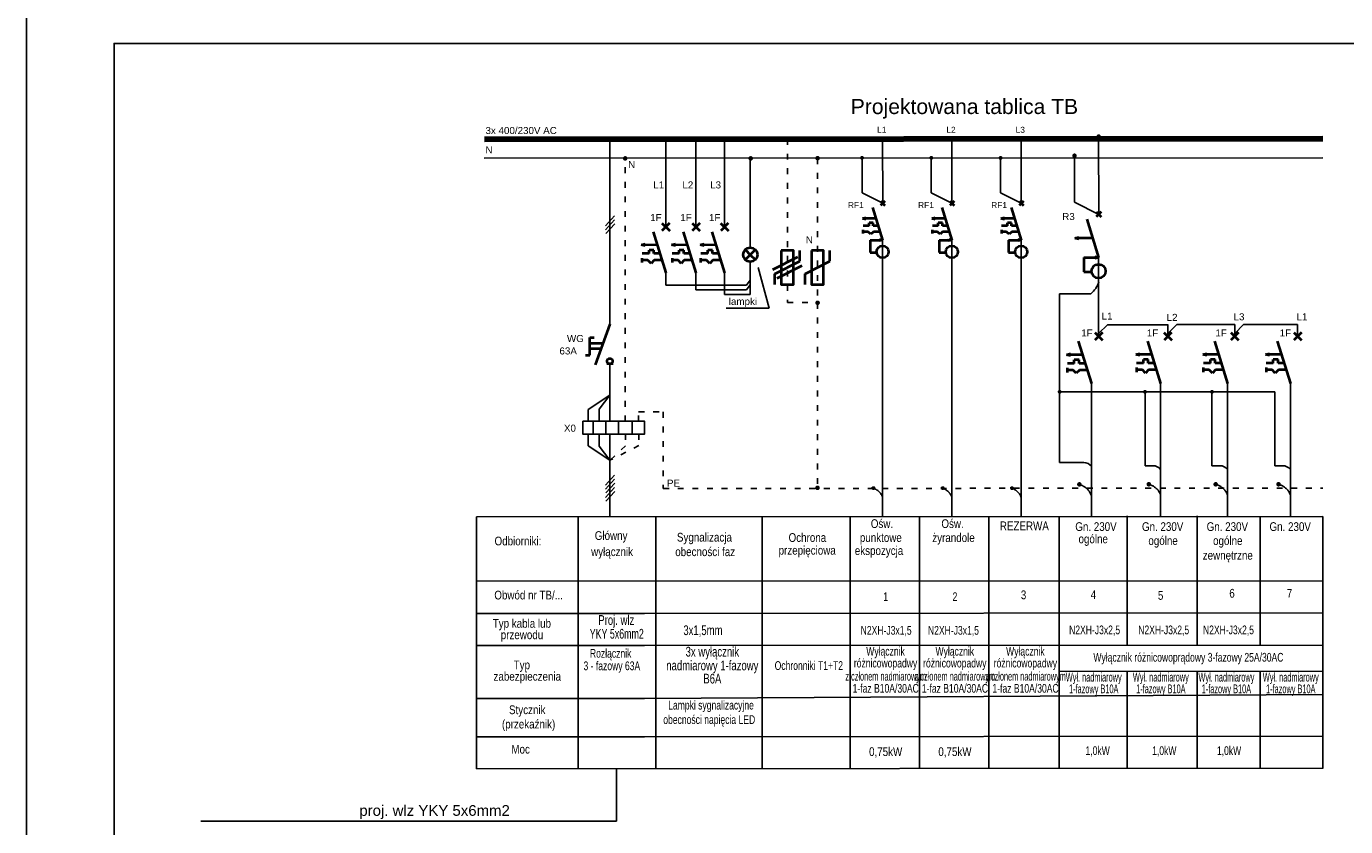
# Model space of a CAD drawing. Header units: centimetres. Extents: x -27808 to -11975, y -259097 to -250371.
# Tile 4 of 5: x -21208 to -18499, y -253564 to -251920. Entities that reach past the tile are written whole.
import ezdxf
from ezdxf.enums import TextEntityAlignment as Align

# ---------------------------------------------------------------- set-up
doc = ezdxf.new("R2010")
doc.units = ezdxf.units.CM
doc.linetypes.add('ACAD_ISO03W100', pattern=[30, 12, -18])
doc.linetypes.add('DASHED', pattern=[19.05, 12.7, -6.35])
for name, color, linetype in [('1', 1, 'Continuous'), ('ELEK CIENKIE', 80, 'Continuous'), ('ELEK OPIS', 140, 'Continuous'), ('ELEK PRZEWODY GŁÓWNE', 232, 'Continuous')]:
    doc.layers.add(name, color=color, linetype=linetype)
doc.layers.add('ELEK ELEMENTY', color=40, linetype='Continuous', lineweight=40)
doc.layers.add('ELEK SZYNY', color=172, linetype='Continuous', lineweight=100)
doc.styles.add('arial', font='arial.ttf')

msp = doc.modelspace()

# ---------------------------------------------------------------- hatches: boundary and pattern name
at = {"layer": 'ELEK ELEMENTY'}
h = msp.add_hatch(color=256, dxfattribs=at)
h.paths.add_polyline_path([(-19449.4, -252358.76), (-19455.95, -252357.34), (-19455.99, -252358.76)])
h.paths.add_polyline_path([(-19449.4, -252358.76), (-19455.99, -252358.76), (-19456.03, -252360.49)])
h = msp.add_hatch(color=256, dxfattribs=at)
h.paths.add_polyline_path([(-19307.18, -252358.76), (-19313.73, -252357.34), (-19313.77, -252358.76)])
h.paths.add_polyline_path([(-19307.18, -252358.76), (-19313.77, -252358.76), (-19313.81, -252360.49)])
h = msp.add_hatch(color=256, dxfattribs=at)
h.paths.add_polyline_path([(-19164.96, -252358.76), (-19171.51, -252357.34), (-19171.55, -252358.76)])
h.paths.add_polyline_path([(-19164.96, -252358.76), (-19171.55, -252358.76), (-19171.6, -252360.49)])
h = msp.add_hatch(color=256, dxfattribs=at)
h.paths.add_polyline_path([(-19005.93, -252394.46), (-19013.59, -252392.8), (-19013.64, -252394.46)])
h.paths.add_polyline_path([(-19005.93, -252394.46), (-19013.64, -252394.46), (-19013.69, -252396.48)])

# ---------------------------------------------------------------- linework, layer by layer
at = {"color": 5}
for p, q in [((-20043.76, -252731.34), (-20043.76, -252757.41)), ((-20018.15, -252731.34), (-20018.15, -252757.41)), ((-19992.15, -252731.34), (-19992.15, -252757.41)), ((-19963.54, -252731.34), (-19963.54, -252757.41))]:
    msp.add_line(p, q, dxfattribs=at)
at = {"color": 7}
msp.add_lwpolyline([(-21207.83, -254824.92), (-17007.83, -254824.92), (-17007.83, -251854.92), (-21207.83, -251854.92)], close=True, dxfattribs=at)
at = {"color": 5}
for points, const_width, elevation in [([(-20012.58, -252150.58, 1), (-20007.91, -252150.58, 1)], 4.66, 18.76), ([(-19898.65, -252150.61, 1), (-19893.99, -252150.61, 1)], 4.66, 18.76), ([(-19834.97, -252150.61, 1), (-19830.31, -252150.61, 1)], 4.66, 18.76), ([(-19775.69, -252150.61, 1), (-19771.03, -252150.61, 1)], 4.66, 18.76), ([(-19648.34, -252150.61, 1), (-19643.68, -252150.61, 1)], 4.66, 18.76), ([(-19451.28, -252150.73, 1), (-19447.29, -252150.73, 1)], 3.99, -23.57), ([(-19309.06, -252150.73, 1), (-19305.07, -252150.73, 1)], 3.99, -66.23), ([(-19166.84, -252150.73, 1), (-19162.85, -252150.73, 1)], 3.99, -108.89), ([(-19008.13, -252146.29, 1), (-19003.46, -252146.29, 1)], 4.66, -37.91), ([(-19980.42, -252191.02, 1), (-19975.76, -252191.02, 1)], 4.66, 18.76), ([(-19722.64, -252191.05, 1), (-19717.97, -252191.05, 1)], 4.66, 18.76), ([(-19585.2, -252190.65, 1), (-19580.53, -252190.65, 1)], 4.66, 18.76), ([(-19493.68, -252190.03, 1), (-19489.69, -252190.03, 1)], 3.99, -23.57), ([(-19351.46, -252190.03, 1), (-19347.48, -252190.03, 1)], 3.99, -66.23), ([(-19209.24, -252190.03, 1), (-19205.26, -252190.03, 1)], 3.99, -108.89), ([(-19057.73, -252185.59, 1), (-19053.06, -252185.59, 1)], 4.66, -37.91), ([(-19470.12, -252868.58, 1), (-19466.13, -252868.58, 1)], 3.99, -23.57), ([(-19327.9, -252868.58, 1), (-19323.91, -252868.58, 1)], 3.99, -66.23), ([(-19185.68, -252868.58, 1), (-19181.7, -252868.58, 1)], 3.99, -108.89), ([(-19047.68, -252860.88, 1), (-19043.01, -252860.88, 1)], 4.66, -37.91), ([(-18905.11, -252860.69, 1), (-18900.44, -252860.69, 1)], 4.66, -37.91), ([(-18767.73, -252860.69, 1), (-18763.06, -252860.69, 1)], 4.66, -37.91), ([(-18638.64, -252860.69, 1), (-18633.98, -252860.69, 1)], 4.66, -19.86)]:
    msp.add_lwpolyline(points, format="xyb", close=True, dxfattribs=dict(at, const_width=const_width, elevation=elevation))
at = {"color": 5, "const_width": 4.66}
for points in [[(-19585.24, -252487.79, 1), (-19580.58, -252487.79, 1)], [(-19585.52, -252867.99, 1), (-19580.85, -252867.99, 1)]]:
    msp.add_lwpolyline(points, format="xyb", close=True, dxfattribs=at)
at = {"color": 5}
msp.add_lwpolyline([(-20065.11, -252731.34), (-19938.17, -252731.34), (-19938.17, -252757.41), (-20065.11, -252757.41)], close=True, dxfattribs=at)
at = {"layer": '1', "color": 5, "linetype": 'Continuous'}
for p, q in [((-20283.31, -252927.75), (-18545.31, -252926.57, -28.84)), ((-20283.31, -253445.46), (-20283.31, -252927.75)), ((-20074.62, -252927.75), (-20074.62, -253445.46)), ((-19915.14, -252927.75), (-19915.14, -253445.46)), ((-19696.5, -252927.75), (-19696.5, -253445.46)), ((-19696.5, -252927.75), (-19696.5, -253445.46)), ((-19515.99, -252927.15, 33.09), (-19515.99, -253191.9, 33.09)), ((-19373.77, -252927.15, -9.57), (-19373.77, -253191.9, -9.57)), ((-19373.77, -252927.15, -9.57), (-19373.77, -253191.9, -9.57)), ((-19231.55, -252927.15, -52.23), (-19231.55, -253191.9, -52.23)), ((-19086.57, -252926.94, -19.86), (-19086.57, -253444.64, -19.86)), ((-19086.57, -252926.94, -19.86), (-19086.57, -253191.69, -19.86)), ((-18946.88, -252925.19, -37.91), (-18946.88, -253191.45, -37.91)), ((-18946.88, -252925.19, -37.91), (-18946.88, -253191.45, -37.91)), ((-18946.88, -252925.19, -37.91), (-18946.88, -253191.45, -37.91)), ((-18803.43, -252925.19, -37.91), (-18803.48, -253191.45, -37.91)), ((-18674.39, -252926.94, -19.86), (-18674.39, -253191.34, -19.86)), ((-18545.31, -252926.94, -1.81), (-18545.31, -253444.64, -1.81)), ((-20283.31, -253060.06), (-18545.31, -253058.88, -28.84)), ((-20283.31, -253126.16), (-19938.42, -253126.16)), ((-19938.42, -253126.16), (-18545.31, -253125.13, -25.24)), ((-20283.31, -253192.26), (-19938.42, -253192.26)), ((-19938.42, -253192.26), (-18545.31, -253191.24, 6.47)), ((-19515.99, -253191.4, 33.09), (-19515.99, -253444.95, 33.09)), ((-19373.77, -253191.4, -9.57), (-19373.77, -253444.85, -9.57)), ((-19373.77, -253191.4, -9.57), (-19373.77, -253444.85, -9.57)), ((-19373.77, -253191.9, -9.57), (-19373.77, -253444.85, -9.57)), ((-19231.55, -253191.4, -52.23), (-19231.55, -253444.75, -52.23)), ((-19231.55, -253191.9, -52.23), (-19231.55, -253444.75, -52.23)), ((-19086.57, -253245.07, -19.86), (-18545.31, -253244.92, -5.71)), ((-18946.88, -253245.04, -37.91), (-18946.88, -253444.61, -37.91)), ((-18946.88, -253245.04, -37.91), (-18946.88, -253444.61, -37.91)), ((-18946.88, -253245.04, -37.91), (-18946.88, -253444.61, -37.91)), ((-18803.48, -253245, -37.91), (-18803.48, -253444.61, -37.91)), ((-18803.48, -253245, -37.91), (-18803.48, -253444.61, -37.91)), ((-18803.48, -253245, -37.91), (-18803.48, -253444.61, -37.91)), ((-18674.39, -253244.96, -19.86), (-18674.39, -253444.64, -19.86)), ((-20283.31, -253301.17), (-19938.42, -253301.17)), ((-19938.42, -253301.17), (-18545.31, -253292.46, 6.47)), ((-20283.31, -253379.36), (-19938.42, -253379.36)), ((-19938.42, -253379.36), (-18545.31, -253378.34, 6.47)), ((-20283.31, -253445.46), (-18545.31, -253444.29, -29.89))]:
    msp.add_line(p, q, dxfattribs=at)
at = {"layer": 'ELEK CIENKIE', "linetype": 'ACAD_ISO03W100'}
for p, q in [((-19644.83, -252151.45, 18.76), (-19644.87, -252487.31)), ((-19978.13, -252731.34), (-19978.09, -252190.76, 18.76)), ((-19583.21, -252190.75, 18.76), (-19583.26, -252487.63)), ((-19644.87, -252487.31), (-19583.26, -252487.31)), ((-19583.13, -252488.03), (-19583.13, -252869.27)), ((-19950.43, -252731.34), (-19950.43, -252712.05)), ((-19950.43, -252712.05), (-19900.04, -252712.05)), ((-19900.04, -252712.05), (-19900.04, -252869.48)), ((-19977.38, -252757.41), (-19977.38, -252781.89)), ((-19949.81, -252757.41), (-19949.81, -252781.27)), ((-19949.81, -252781.27), (-20009.45, -252811.42)), ((-19977.38, -252781.89), (-20009.45, -252811.42)), ((-19900.04, -252869.48, -40.61), (-18545.31, -252868.47, -95.26))]:
    msp.add_line(p, q, dxfattribs=at)
at = {"layer": 'ELEK CIENKIE'}
for p, q in [((-19491.69, -252261.55, -66.23), (-19491.69, -252189.05, -66.23)), ((-19349.47, -252261.55, -108.89), (-19349.47, -252189.05, -108.89)), ((-19207.25, -252261.55, -151.55), (-19207.25, -252189.05, -151.55)), ((-19055.39, -252280.77, -37.91), (-19055.39, -252183.24, -37.91)), ((-19449.18, -252283.21, -66.23), (-19491.69, -252261.55, -66.23)), ((-19306.96, -252283.21, -108.89), (-19349.47, -252261.55, -108.89)), ((-19164.74, -252283.21, -151.55), (-19207.25, -252261.55, -151.55)), ((-19005.68, -252306.09, -37.91), (-19055.39, -252280.77, -37.91)), ((-20000.33, -252308.94), (-20018.58, -252329.36)), ((-20000.33, -252317.51, 1789.64), (-20018.58, -252337.93, 1789.64)), ((-19999.59, -252325.26, 3579.28), (-20017.84, -252345.68, 3579.28)), ((-19085.9, -252469.24, -37.91), (-19085.9, -252815.81, -37.91)), ((-19021.64, -252469.24, -37.91), (-19085.9, -252469.24, -37.91)), ((-19083.85, -252670.63, -37.91), (-18643.97, -252670.63, -37.91)), ((-18910.43, -252670.39, -37.91), (-18910.43, -252822.55, -37.91)), ((-18773.05, -252670.63, -37.91), (-18773.05, -252822.55, -37.91)), ((-18643.97, -252670.63, -19.86), (-18643.97, -252822.55, -19.86)), ((-19085.9, -252815.81, -37.91), (-19036.49, -252815.81, -37.91)), ((-18910.43, -252822.55, -37.91), (-18894.43, -252822.55, -37.91)), ((-18773.05, -252822.55, -37.91), (-18757.05, -252822.55, -37.91)), ((-18643.97, -252822.55, -19.86), (-18627.97, -252822.55, -19.86)), ((-20000.33, -252841.84, -1789.64), (-20018.58, -252862.26, -1789.64)), ((-20000.33, -252850.41), (-20018.58, -252870.83)), ((-20000.33, -252867.55, 1789.64), (-20018.58, -252887.97, 1789.64)), ((-19999.59, -252858.15, 1789.64), (-20017.84, -252878.57, 1789.64)), ((-19999.59, -252875.29, 3579.28), (-20017.84, -252895.71, 3579.28))]:
    msp.add_line(p, q, dxfattribs=at)
at = {"layer": 'ELEK CIENKIE', "const_width": 4, "elevation": -37.91}
for points in [[(-19087.85, -252670.63, 1), (-19083.85, -252670.63, 1)], [(-18912.43, -252670.74, 1), (-18908.43, -252670.74, 1)], [(-18775.05, -252670.74, 1), (-18771.05, -252670.74, 1)]]:
    msp.add_lwpolyline(points, format="xyb", close=True, dxfattribs=at)
at = {"layer": 'ELEK CIENKIE'}
for centre, radius, start, end in [((-19053.74, -252430.5, -37.91), 50.31, 309.65171, 342.96815), ((-19036.49, -252835.81, -37.91), 20, 36.8699, 90), ((-18894.43, -252842.55, -37.91), 20, 36.8699, 90), ((-18757.05, -252842.55, -37.91), 20, 36.8699, 90), ((-18627.97, -252842.55, -19.86), 20, 36.8699, 90)]:
    msp.add_arc(centre, radius, start, end, dxfattribs=at)
at = {"layer": 'ELEK CIENKIE', "linetype": 'DASHED', "ltscale": 70}
for centre, radius in [((-19477.47, -252897.23, -66.23), 29.65), ((-19335.25, -252897.23, -108.89), 29.65), ((-19193.03, -252897.23, -151.55), 29.65), ((-19052.68, -252893.56, -37.91), 32.95), ((-18909.79, -252893.32, -37.91), 32.95), ((-18772.41, -252893.32, -37.91), 32.95), ((-18643.32, -252893.32, -19.86), 32.95)]:
    msp.add_arc(centre, radius, 18.75716, 79.33739, dxfattribs=at)
at = {"layer": 'ELEK ELEMENTY'}
for p, q in [((-19453.73, -252278.68, -66.23), (-19444.63, -252287.74, -66.23)), ((-19453.73, -252278.68, -66.23), (-19444.63, -252287.74, -66.23)), ((-19444.72, -252278.68, -66.23), (-19453.63, -252287.74, -66.23)), ((-19444.72, -252278.68, -66.23), (-19453.63, -252287.74, -66.23)), ((-19311.51, -252278.68, -108.89), (-19302.41, -252287.74, -108.89)), ((-19311.51, -252278.68, -108.89), (-19302.41, -252287.74, -108.89)), ((-19302.51, -252278.68, -108.89), (-19311.42, -252287.74, -108.89)), ((-19302.51, -252278.68, -108.89), (-19311.42, -252287.74, -108.89)), ((-19169.29, -252278.68, -151.55), (-19160.19, -252287.74, -151.55)), ((-19169.29, -252278.68, -151.55), (-19160.19, -252287.74, -151.55)), ((-19160.29, -252278.68, -151.55), (-19169.2, -252287.74, -151.55)), ((-19160.29, -252278.68, -151.55), (-19169.2, -252287.74, -151.55)), ((-19470.07, -252291.7, -66.23), (-19449.4, -252358.76, -66.23)), ((-19327.85, -252291.7, -108.89), (-19307.18, -252358.76, -108.89)), ((-19185.63, -252291.7, -151.55), (-19164.96, -252358.76, -151.55)), ((-19011, -252300.8, -37.91), (-19000.35, -252311.39, -37.91)), ((-19011, -252300.8, -37.91), (-19000.35, -252311.39, -37.91)), ((-19000.47, -252300.8, -37.91), (-19010.89, -252311.39, -37.91)), ((-19000.47, -252300.8, -37.91), (-19010.89, -252311.39, -37.91)), ((-19902.68, -252324.31), (-19886.71, -252340.2)), ((-19902.68, -252324.31), (-19886.71, -252340.2)), ((-19886.88, -252324.31), (-19902.51, -252340.2)), ((-19886.88, -252324.31), (-19902.51, -252340.2)), ((-19840.73, -252324.31), (-19824.76, -252340.2)), ((-19840.73, -252324.31), (-19824.76, -252340.2)), ((-19824.93, -252324.31), (-19840.56, -252340.2)), ((-19824.93, -252324.31), (-19840.56, -252340.2)), ((-19782.13, -252324.31), (-19766.16, -252340.2)), ((-19782.13, -252324.31), (-19766.16, -252340.2)), ((-19766.33, -252324.31), (-19781.96, -252340.2)), ((-19766.33, -252324.31), (-19781.96, -252340.2)), ((-19483.87, -252316.42, -66.23), (-19490.86, -252314.7, -66.23)), ((-19490.82, -252314.73, -66.23), (-19483.87, -252312.86, -66.23)), ((-19489.73, -252337.64, -66.23), (-19489.73, -252345.7, -66.23)), ((-19477.28, -252329.93, -66.23), (-19489.47, -252329.93, -66.23)), ((-19483.87, -252312.86, -66.23), (-19483.87, -252316.42, -66.23)), ((-19463.1, -252314.77, -66.23), (-19483.87, -252314.7, -66.23)), ((-19468.89, -252323.59, -66.23), (-19477.28, -252323.59, -66.23)), ((-19477.28, -252329.93, -66.23), (-19477.28, -252323.59, -66.23)), ((-19468.89, -252329.93, -66.23), (-19468.89, -252323.59, -66.23)), ((-19458.28, -252329.93, -66.23), (-19468.89, -252329.93, -66.23)), ((-19341.65, -252316.42, -108.89), (-19348.64, -252314.7, -108.89)), ((-19348.6, -252314.73, -108.89), (-19341.65, -252312.86, -108.89)), ((-19347.51, -252337.64, -108.89), (-19347.51, -252345.7, -108.89)), ((-19335.06, -252329.93, -108.89), (-19347.25, -252329.93, -108.89)), ((-19341.65, -252312.86, -108.89), (-19341.65, -252316.42, -108.89)), ((-19320.88, -252314.77, -108.89), (-19341.65, -252314.7, -108.89)), ((-19326.67, -252323.59, -108.89), (-19335.07, -252323.59, -108.89)), ((-19335.06, -252329.93, -108.89), (-19335.06, -252323.59, -108.89)), ((-19326.67, -252329.93, -108.89), (-19326.67, -252323.59, -108.89)), ((-19316.06, -252329.93, -108.89), (-19326.67, -252329.93, -108.89)), ((-19199.43, -252316.42, -151.55), (-19206.42, -252314.7, -151.55)), ((-19206.38, -252314.73, -151.55), (-19199.43, -252312.86, -151.55)), ((-19205.29, -252337.64, -151.55), (-19205.29, -252345.7, -151.55)), ((-19192.84, -252329.93, -151.55), (-19205.03, -252329.93, -151.55)), ((-19199.43, -252312.86, -151.55), (-19199.43, -252316.42, -151.55)), ((-19178.66, -252314.77, -151.55), (-19199.43, -252314.7, -151.55)), ((-19184.45, -252323.59, -151.55), (-19192.85, -252323.59, -151.55)), ((-19192.84, -252329.93, -151.55), (-19192.84, -252323.59, -151.55)), ((-19184.45, -252329.93, -151.55), (-19184.45, -252323.59, -151.55)), ((-19173.85, -252329.93, -151.55), (-19184.45, -252329.93, -151.55)), ((-19030.11, -252316.03, -37.91), (-19005.93, -252394.46, -37.91)), ((-19920.66, -252342.08), (-19894.73, -252426.21)), ((-19858.71, -252342.08), (-19832.78, -252426.21)), ((-19800.11, -252342.08), (-19774.18, -252426.21)), ((-19479.19, -252341.67, -66.23), (-19489.73, -252341.67, -66.23)), ((-19473.78, -252347.08, -66.23), (-19479.19, -252341.67, -66.23)), ((-19475.22, -252358.77, -66.23), (-19475.23, -252384.19, -66.23)), ((-19475.22, -252358.77, -66.23), (-19455.96, -252358.77, -66.23)), ((-19468.36, -252341.67, -66.23), (-19473.78, -252347.08, -66.23)), ((-19454.67, -252341.67, -66.23), (-19468.36, -252341.67, -66.23)), ((-19456.03, -252360.49, -66.23), (-19455.95, -252357.34, -66.23)), ((-19449.4, -252358.76, -66.23), (-19456.03, -252360.49, -66.23)), ((-19455.95, -252357.34, -66.23), (-19449.4, -252358.76, -66.23)), ((-19336.97, -252341.67, -108.89), (-19347.51, -252341.67, -108.89)), ((-19331.56, -252347.08, -108.89), (-19336.97, -252341.67, -108.89)), ((-19333.01, -252358.77, -108.89), (-19333.01, -252384.19, -108.89)), ((-19333.01, -252358.77, -108.89), (-19313.75, -252358.77, -108.89)), ((-19326.14, -252341.67, -108.89), (-19331.56, -252347.08, -108.89)), ((-19312.45, -252341.67, -108.89), (-19326.14, -252341.67, -108.89)), ((-19313.81, -252360.49, -108.89), (-19313.73, -252357.34, -108.89)), ((-19307.18, -252358.76, -108.89), (-19313.81, -252360.49, -108.89)), ((-19313.73, -252357.34, -108.89), (-19307.18, -252358.76, -108.89)), ((-19194.76, -252341.67, -151.55), (-19205.29, -252341.67, -151.55)), ((-19189.34, -252347.08, -151.55), (-19194.76, -252341.67, -151.55)), ((-19190.79, -252358.77, -151.55), (-19190.79, -252384.19, -151.55)), ((-19190.79, -252358.77, -151.55), (-19171.53, -252358.77, -151.55)), ((-19183.92, -252341.67, -151.55), (-19189.34, -252347.08, -151.55)), ((-19170.23, -252341.67, -151.55), (-19183.92, -252341.67, -151.55)), ((-19171.6, -252360.49, -151.55), (-19171.51, -252357.34, -151.55)), ((-19164.96, -252358.76, -151.55), (-19171.6, -252360.49, -151.55)), ((-19171.51, -252357.34, -151.55), (-19164.96, -252358.76, -151.55)), ((-19046.25, -252357.18, -37.91), (-19054.42, -252355.16, -37.91)), ((-19054.38, -252355.2, -37.91), (-19046.25, -252353.01, -37.91)), ((-19046.25, -252353.01, -37.91), (-19046.25, -252357.18, -37.91)), ((-19018.02, -252355.26, -37.91), (-19046.25, -252355.16, -37.91)), ((-19936.79, -252370.99), (-19944.97, -252368.97)), ((-19944.93, -252369.02), (-19936.79, -252366.82)), ((-19929.09, -252386.79), (-19943.35, -252386.79)), ((-19936.79, -252366.82), (-19936.79, -252370.99)), ((-19912.5, -252369.06), (-19936.79, -252368.97)), ((-19919.27, -252379.38), (-19929.1, -252379.38)), ((-19929.09, -252386.79), (-19929.09, -252379.38)), ((-19919.27, -252386.79), (-19919.27, -252379.38)), ((-19906.87, -252386.79), (-19919.27, -252386.79)), ((-19874.85, -252370.99), (-19883.03, -252368.97)), ((-19882.98, -252369.02), (-19874.85, -252366.82)), ((-19867.15, -252386.79), (-19881.41, -252386.79)), ((-19874.85, -252366.82), (-19874.85, -252370.99)), ((-19850.56, -252369.06), (-19874.85, -252368.97)), ((-19857.33, -252379.38), (-19867.15, -252379.38)), ((-19867.15, -252386.79), (-19867.15, -252379.38)), ((-19857.33, -252386.79), (-19857.33, -252379.38)), ((-19844.93, -252386.79), (-19857.33, -252386.79)), ((-19816.24, -252370.99), (-19824.42, -252368.97)), ((-19824.38, -252369.02), (-19816.24, -252366.82)), ((-19808.54, -252386.79), (-19822.8, -252386.79)), ((-19816.24, -252366.82), (-19816.24, -252370.99)), ((-19791.95, -252369.06), (-19816.24, -252368.97)), ((-19798.72, -252379.38), (-19808.55, -252379.38)), ((-19808.54, -252386.79), (-19808.54, -252379.38)), ((-19798.72, -252386.79), (-19798.72, -252379.38)), ((-19786.32, -252386.79), (-19798.72, -252386.79)), ((-19731.18, -252378.99), (-19721.27, -252388.9)), ((-19731.18, -252398.81), (-19721.27, -252388.9)), ((-19721.27, -252388.9), (-19711.37, -252378.99)), ((-19721.27, -252388.9), (-19711.37, -252398.81)), ((-19619.34, -252402.42), (-19619.34, -252380.02)), ((-19557.55, -252402.42), (-19557.55, -252380.02)), ((-19475.23, -252384.19, -66.23), (-19461.73, -252384.19, -66.23)), ((-19333.01, -252384.19, -108.89), (-19319.51, -252384.19, -108.89)), ((-19190.79, -252384.19, -151.55), (-19177.29, -252384.19, -151.55)), ((-19943.66, -252395.81), (-19943.66, -252405.24)), ((-19931.33, -252400.52), (-19943.66, -252400.52)), ((-19924.99, -252406.85), (-19931.33, -252400.52)), ((-19918.66, -252400.52), (-19924.99, -252406.85)), ((-19903.27, -252400.52), (-19918.66, -252400.52)), ((-19881.71, -252395.81), (-19881.71, -252405.24)), ((-19869.38, -252400.52), (-19881.71, -252400.52)), ((-19863.05, -252406.85), (-19869.38, -252400.52)), ((-19856.71, -252400.52), (-19863.05, -252406.85)), ((-19841.32, -252400.52), (-19856.71, -252400.52)), ((-19823.11, -252395.81), (-19823.11, -252405.24)), ((-19810.78, -252400.52), (-19823.11, -252400.52)), ((-19804.44, -252406.85), (-19810.78, -252400.52)), ((-19798.11, -252400.52), (-19804.44, -252406.85)), ((-19782.72, -252400.52), (-19798.11, -252400.52)), ((-19675.04, -252419.08), (-19623.81, -252393.48)), ((-19670.57, -252428.03), (-19619.34, -252402.42)), ((-19666.1, -252436.97), (-19614.87, -252411.37)), ((-19608.78, -252428.03), (-19557.55, -252402.42)), ((-19036.14, -252394.47, -37.91), (-19036.14, -252424.2, -37.91)), ((-19036.14, -252394.47, -37.91), (-19013.61, -252394.47, -37.91)), ((-19013.69, -252396.48, -37.91), (-19013.59, -252392.8, -37.91)), ((-19005.93, -252394.46, -37.91), (-19013.69, -252396.48, -37.91)), ((-19013.59, -252392.8, -37.91), (-19005.93, -252394.46, -37.91)), ((-19670.57, -252450.43), (-19670.57, -252428.03)), ((-19608.78, -252450.43), (-19608.78, -252428.03)), ((-19036.14, -252424.2, -37.91), (-19020.35, -252424.2, -37.91)), ((-20009.45, -252531.74), (-20039.69, -252615.24)), ((-20009.45, -252531.74), (-20039.69, -252615.24)), ((-19013.84, -252548.74, -37.91), (-18997.87, -252564.63, -37.91)), ((-19013.84, -252548.74, -37.91), (-18997.87, -252564.63, -37.91)), ((-18998.04, -252548.74, -37.91), (-19013.67, -252564.63, -37.91)), ((-18998.04, -252548.74, -37.91), (-19013.67, -252564.63, -37.91)), ((-18871.66, -252548.55, -37.91), (-18855.69, -252564.43, -37.91)), ((-18871.66, -252548.55, -37.91), (-18855.69, -252564.43, -37.91)), ((-18855.86, -252548.55, -37.91), (-18871.49, -252564.43, -37.91)), ((-18855.86, -252548.55, -37.91), (-18871.49, -252564.43, -37.91)), ((-18734.27, -252548.55, -37.91), (-18718.3, -252564.43, -37.91)), ((-18734.27, -252548.55, -37.91), (-18718.3, -252564.43, -37.91)), ((-18718.47, -252548.55, -37.91), (-18734.1, -252564.43, -37.91)), ((-18718.47, -252548.55, -37.91), (-18734.1, -252564.43, -37.91)), ((-18605.19, -252548.55, -19.86), (-18589.22, -252564.43, -19.86)), ((-18605.19, -252548.55, -19.86), (-18589.22, -252564.43, -19.86)), ((-18589.39, -252548.55, -19.86), (-18605.02, -252564.43, -19.86)), ((-18589.39, -252548.55, -19.86), (-18605.02, -252564.43, -19.86)), ((-20050.79, -252595.21), (-20050.79, -252559.39)), ((-20050.79, -252559.39), (-20041.91, -252559.39)), ((-20023.74, -252571.19), (-20050.79, -252571.19)), ((-20023.74, -252571.19), (-20050.79, -252571.19)), ((-20027.67, -252582.04), (-20050.79, -252582.04)), ((-20027.67, -252582.04), (-20050.79, -252582.04)), ((-19047.51, -252566.51, -37.91), (-19020.62, -252653.75, -37.91)), ((-18905.33, -252566.32, -37.91), (-18878.43, -252653.55, -37.91)), ((-18767.94, -252566.32, -37.91), (-18741.05, -252653.55, -37.91)), ((-18638.86, -252566.32, -19.86), (-18611.97, -252653.55, -19.86)), ((-20059.68, -252595.21), (-20050.79, -252595.21)), ((-19063.5, -252596.43, -37.91), (-19071.68, -252594.41, -37.91)), ((-19071.63, -252594.45, -37.91), (-19063.5, -252592.26, -37.91)), ((-19063.5, -252592.26, -37.91), (-19063.5, -252596.43, -37.91)), ((-19063.5, -252592.26, -37.91), (-19063.5, -252596.43, -37.91)), ((-19039.21, -252594.5, -37.91), (-19063.5, -252594.41, -37.91)), ((-19045.98, -252604.81, -37.91), (-19055.8, -252604.81, -37.91)), ((-19055.8, -252612.23, -37.91), (-19055.8, -252604.81, -37.91)), ((-19045.98, -252612.23, -37.91), (-19045.98, -252604.81, -37.91)), ((-18921.32, -252596.23, -37.91), (-18929.5, -252594.21, -37.91)), ((-18929.45, -252594.26, -37.91), (-18921.32, -252592.06, -37.91)), ((-18921.32, -252592.06, -37.91), (-18921.32, -252596.23, -37.91)), ((-18921.32, -252592.06, -37.91), (-18921.32, -252596.23, -37.91)), ((-18897.03, -252594.3, -37.91), (-18921.32, -252594.21, -37.91)), ((-18903.8, -252604.62, -37.91), (-18913.62, -252604.62, -37.91)), ((-18913.61, -252612.03, -37.91), (-18913.61, -252604.62, -37.91)), ((-18903.8, -252612.03, -37.91), (-18903.8, -252604.62, -37.91)), ((-18783.93, -252596.23, -37.91), (-18792.11, -252594.21, -37.91)), ((-18792.07, -252594.26, -37.91), (-18783.93, -252592.06, -37.91)), ((-18783.93, -252592.06, -37.91), (-18783.93, -252596.23, -37.91)), ((-18783.93, -252592.06, -37.91), (-18783.93, -252596.23, -37.91)), ((-18759.65, -252594.3, -37.91), (-18783.93, -252594.21, -37.91)), ((-18766.41, -252604.62, -37.91), (-18776.24, -252604.62, -37.91)), ((-18776.23, -252612.03, -37.91), (-18776.23, -252604.62, -37.91)), ((-18766.41, -252612.03, -37.91), (-18766.41, -252604.62, -37.91)), ((-18654.85, -252596.23, -19.86), (-18663.03, -252594.21, -19.86)), ((-18662.99, -252594.26, -19.86), (-18654.85, -252592.06, -19.86)), ((-18654.85, -252592.06, -19.86), (-18654.85, -252596.23, -19.86)), ((-18654.85, -252592.06, -19.86), (-18654.85, -252596.23, -19.86)), ((-18630.56, -252594.3, -19.86), (-18654.85, -252594.21, -19.86)), ((-18637.33, -252604.62, -19.86), (-18647.15, -252604.62, -19.86)), ((-18647.15, -252612.03, -19.86), (-18647.15, -252604.62, -19.86)), ((-18637.33, -252612.03, -19.86), (-18637.33, -252604.62, -19.86)), ((-20002.97, -252613.38), (-20015.53, -252613.42)), ((-20002.97, -252613.38), (-20015.53, -252613.42)), ((-19070.36, -252621.24, -37.91), (-19070.36, -252630.68, -37.91)), ((-19058.03, -252625.96, -37.91), (-19070.36, -252625.96, -37.91)), ((-19055.8, -252612.23, -37.91), (-19070.06, -252612.23, -37.91)), ((-19051.7, -252632.29, -37.91), (-19058.03, -252625.96, -37.91)), ((-19045.36, -252625.96, -37.91), (-19051.7, -252632.29, -37.91)), ((-19033.58, -252612.23, -37.91), (-19045.98, -252612.23, -37.91)), ((-19029.97, -252625.96, -37.91), (-19045.36, -252625.96, -37.91)), ((-18928.18, -252621.05, -37.91), (-18928.18, -252630.48, -37.91)), ((-18915.85, -252625.76, -37.91), (-18928.18, -252625.76, -37.91)), ((-18913.61, -252612.03, -37.91), (-18927.87, -252612.03, -37.91)), ((-18909.52, -252632.09, -37.91), (-18915.85, -252625.76, -37.91)), ((-18903.18, -252625.76, -37.91), (-18909.52, -252632.09, -37.91)), ((-18891.4, -252612.03, -37.91), (-18903.8, -252612.03, -37.91)), ((-18887.79, -252625.76, -37.91), (-18903.18, -252625.76, -37.91)), ((-18790.8, -252621.05, -37.91), (-18790.8, -252630.48, -37.91)), ((-18778.47, -252625.76, -37.91), (-18790.8, -252625.76, -37.91)), ((-18776.23, -252612.03, -37.91), (-18790.49, -252612.03, -37.91)), ((-18772.13, -252632.09, -37.91), (-18778.47, -252625.76, -37.91)), ((-18765.8, -252625.76, -37.91), (-18772.13, -252632.09, -37.91)), ((-18754.01, -252612.03, -37.91), (-18766.41, -252612.03, -37.91)), ((-18750.41, -252625.76, -37.91), (-18765.8, -252625.76, -37.91)), ((-18661.71, -252621.05, -19.86), (-18661.71, -252630.48, -19.86)), ((-18649.39, -252625.76, -19.86), (-18661.71, -252625.76, -19.86)), ((-18647.15, -252612.03, -19.86), (-18661.41, -252612.03, -19.86)), ((-18643.05, -252632.09, -19.86), (-18649.39, -252625.76, -19.86)), ((-18636.71, -252625.76, -19.86), (-18643.05, -252632.09, -19.86)), ((-18624.93, -252612.03, -19.86), (-18637.33, -252612.03, -19.86)), ((-18621.32, -252625.76, -19.86), (-18636.71, -252625.76, -19.86))]:
    msp.add_line(p, q, dxfattribs=at)
for points in [[(-19657.48, -252380.46), (-19657.48, -252449.99), (-19632.43, -252449.99), (-19632.43, -252380.46)], [(-19595.69, -252380.46), (-19595.69, -252449.99), (-19570.64, -252449.99), (-19570.64, -252380.46)]]:
    msp.add_lwpolyline(points, close=True, dxfattribs=at)
for centre, radius in [((-19721.27, -252388.9), 14.59), ((-19449.4, -252383.13, -66.23), 12.38), ((-19307.18, -252383.13, -108.89), 12.38), ((-19164.96, -252383.13, -151.55), 12.38), ((-19005.93, -252422.96, -37.91), 14.47), ((-20009.65, -252607.69), 5.69), ((-20009.65, -252607.69), 5.69)]:
    msp.add_circle(centre, radius, dxfattribs=at)
for points in [[(-19483.87, -252312.86, -66.23), (-19490.86, -252314.73, -66.23), (-19483.87, -252316.42, -66.23), (-19483.87, -252312.86, -66.23)], [(-19341.65, -252312.86, -108.89), (-19348.64, -252314.73, -108.89), (-19341.65, -252316.42, -108.89), (-19341.65, -252312.86, -108.89)], [(-19199.43, -252312.86, -151.55), (-19206.42, -252314.73, -151.55), (-19199.43, -252316.42, -151.55), (-19199.43, -252312.86, -151.55)], [(-19046.25, -252353.01, -37.91), (-19054.42, -252355.2, -37.91), (-19046.25, -252357.18, -37.91), (-19046.25, -252353.01, -37.91)], [(-19936.79, -252366.82), (-19944.97, -252369.02), (-19936.79, -252370.99), (-19936.79, -252366.82)], [(-19874.85, -252366.82), (-19883.03, -252369.02), (-19874.85, -252370.99), (-19874.85, -252366.82)], [(-19816.24, -252366.82), (-19824.42, -252369.02), (-19816.24, -252370.99), (-19816.24, -252366.82)], [(-19063.5, -252592.26, -37.91), (-19071.68, -252594.45, -37.91), (-19063.5, -252596.43, -37.91), (-19063.5, -252592.26, -37.91)], [(-18921.32, -252592.06, -37.91), (-18929.5, -252594.26, -37.91), (-18921.32, -252596.23, -37.91), (-18921.32, -252592.06, -37.91)], [(-18783.93, -252592.06, -37.91), (-18792.11, -252594.26, -37.91), (-18783.93, -252596.23, -37.91), (-18783.93, -252592.06, -37.91)], [(-18654.85, -252592.06, -19.86), (-18663.03, -252594.26, -19.86), (-18654.85, -252596.23, -19.86), (-18654.85, -252592.06, -19.86)]]:
    msp.add_solid(points, dxfattribs=at)
at = {"layer": 'ELEK OPIS'}
for p, q in [((-19682.2, -252499.16), (-19705.03, -252415.53)), ((-19770.84, -252499.16), (-19682.2, -252499.16))]:
    msp.add_line(p, q, dxfattribs=at)
at = {"layer": 'ELEK OPIS', "color": 7}
msp.add_lwpolyline([(-21027.83, -254724.92), (-17107.83, -254724.92), (-17107.83, -251954.92), (-21027.83, -251954.92)], close=True, dxfattribs=at)
at = {"layer": 'ELEK PRZEWODY GŁÓWNE'}
for p, q in [((-19005.93, -252143.94, -37.91), (-19005.68, -252306.09, -37.91)), ((-20009.41, -252151.42, 18.76), (-20009.45, -252531.74)), ((-19894.67, -252332.23), (-19894.63, -252151.45, 18.76)), ((-19832.81, -252151.45, 18.76), (-19832.75, -252332.26)), ((-19773.9, -252151.45, 18.76), (-19774.08, -252332.23)), ((-19449.4, -252149.74, -66.23), (-19449.18, -252283.21, -66.23)), ((-19307.18, -252149.74, -108.89), (-19306.96, -252283.21, -108.89)), ((-19164.96, -252149.74, -151.55), (-19164.74, -252283.21, -151.55)), ((-20267.97, -252190.83), (-18545.31, -252189.65, 2.06)), ((-19721.23, -252190.75, 18.76), (-19721.27, -252374.24)), ((-19449.4, -252358.76, -66.23), (-19449.4, -252927.04, -66.23)), ((-19307.18, -252358.76, -108.89), (-19307.18, -252927.04, -108.89)), ((-19164.96, -252358.76, -151.55), (-19164.96, -252927.04, -151.55)), ((-19721.27, -252403.58), (-19721.27, -252470.8)), ((-19005.93, -252394.46, -37.91), (-19005.93, -252526.79, -37.91)), ((-19894.73, -252426.21), (-19894.73, -252451.84)), ((-19832.78, -252426.21), (-19832.78, -252461.18)), ((-19774.18, -252426.21), (-19774.18, -252470.84)), ((-19729.14, -252451.77), (-19721.3, -252441.34)), ((-19729.22, -252451.84), (-19894.73, -252451.84)), ((-19729.14, -252461.18), (-19832.78, -252461.18)), ((-19721.27, -252470.8), (-19774.18, -252470.84)), ((-19729.14, -252461.18), (-19721.3, -252450.7)), ((-19005.93, -252525.83, -37.91), (-19005.93, -252549.83, -37.91)), ((-19005.93, -252532.77, -37.91), (-19005.93, -252556.77, -37.91)), ((-19005.93, -252551.21, -37.91), (-18987.49, -252532.77, -37.91)), ((-18863.75, -252532.77, -37.91), (-18987.49, -252532.77, -37.91)), ((-18863.8, -252551.07, -37.91), (-18845.36, -252532.62, -37.91)), ((-18863.75, -252532.62, -37.91), (-18863.75, -252556.57, -37.91)), ((-18726.37, -252532.62, -37.91), (-18845.36, -252532.62, -37.91)), ((-18726.42, -252551.07, -37.91), (-18707.98, -252532.62, -37.91)), ((-18726.37, -252532.62, -37.91), (-18726.37, -252556.57, -37.91)), ((-18597.29, -252532.62, -37.91), (-18707.98, -252532.62, -37.91)), ((-18597.29, -252532.62, -19.86), (-18597.29, -252556.57, -19.86)), ((-20009.45, -252613.4), (-20009.45, -252731.34)), ((-19020.62, -252653.75, -37.91), (-19020.62, -252926.32, -37.91)), ((-18878.43, -252653.55, -37.91), (-18878.43, -252926.18, -37.91)), ((-18741.05, -252653.55, -37.91), (-18741.05, -252926.04, -37.91)), ((-18611.97, -252653.55, -19.86), (-18611.97, -252926.04, -19.86)), ((-20053.84, -252707.18), (-20009.45, -252677.32)), ((-20031.26, -252706.48), (-20009.45, -252677.32)), ((-20053.84, -252731.34), (-20053.84, -252707.18)), ((-20031.26, -252731.34), (-20031.26, -252706.48)), ((-20053.84, -252757.41), (-20053.84, -252781.57)), ((-20031.26, -252757.41), (-20031.26, -252782.27)), ((-20009.45, -252757.41), (-20009.45, -252927.72)), ((-20053.84, -252781.57), (-20009.45, -252811.42)), ((-20031.26, -252782.27), (-20009.45, -252811.42)), ((-19996.27, -253445.19, -1.15), (-19996.27, -253553.07, -1.15)), ((-20849.52, -253553.07, -20.4), (-19996.27, -253553.07, -1.15))]:
    msp.add_line(p, q, dxfattribs=at)
at = {"layer": 'ELEK SZYNY'}
msp.add_line((-20267.27, -252151.52), (-18545.31, -252150.35, 2.06), dxfattribs=at)

# ---------------------------------------------------------------- texts
at = {"layer": 'ELEK OPIS', "style": 'arial'}
for s, height, p in [('Projektowana tablica TB', 31, (-19514.86, -252099.97, -21.69)), ('3x 400/230V AC   ', 14.4, (-20265.02, -252140.95)), ('L1', 12.312, (-19460.73, -252138.5, -66.23)), ('L2', 12.312, (-19318.51, -252138.5, -108.89)), ('L3', 12.312, (-19176.29, -252138.5, -151.55)), ('N', 14.4, (-20265.02, -252180.79)), ('N', 14.4, (-19972.03, -252210.83, 18.76)), ('L1', 14.4, (-19920.33, -252252.82, 18.76)), ('L2', 14.4, (-19860.57, -252252.82, 18.76)), ('L3', 14.4, (-19803.61, -252252.82, 18.76)), ('RF1', 12.312, (-19520.62, -252293.22, -66.23)), ('RF1', 12.312, (-19376.57, -252293.22, -66.23)), ('RF1', 12.312, (-19226.48, -252293.22, -66.23)), ('1F', 14.4, (-19926.74, -252319.85)), ('1F', 14.4, (-19864.85, -252319.82)), ('1F', 14.4, (-19806.12, -252319.95)), ('R3', 14.4, (-19080.55, -252317.79, -37.91)), ('lampki', 14.4, (-19765.4, -252492.12)), ('L1', 14.4, (-18999.53, -252522.29, -37.91)), ('L2', 14.4, (-18866.19, -252524.92, -37.91)), ('L3', 14.4, (-18728.64, -252523.73, -37.91)), ('L1', 14.4, (-18599.55, -252523.73, -19.86)), ('WG', 14.4, (-20097.62, -252568.4)), ('1F', 14.4, (-19041.53, -252557.03, -37.91)), ('1F', 14.4, (-18906.87, -252557.03, -37.91)), ('1F', 14.4, (-18766.01, -252557.03, -37.91)), ('1F', 14.4, (-18634.01, -252557.03, -37.91)), ('63A', 14.4, (-20113.07, -252593.9)), ('PE', 14.4, (-19892.28, -252865.57, -1789.64)), ('proj. wlz YKY 5x6mm2', 22, (-20524.06, -253541.95, -21.69))]:
    msp.add_text(s, height=height, dxfattribs=at).set_placement(p)
for s, p in [('N', (-19592.77, -252365.43)), ('X0', (-20079.25, -252752.58))]:
    msp.add_text(s, height=14.4, dxfattribs=at).set_placement(p, align=Align.RIGHT)
at = {"layer": 'ELEK OPIS', "linetype": 'Continuous', "style": 'arial'}
for s, height, width, p in [(' Ośw. ', 18, 0.8, (-19450.79, -252950.57, -92.34)), (' Ośw. ', 18, 0.8, (-19305.81, -252950.57, -59.97)), ('Główny', 18, 0.8, (-20006.95, -252975.09)), ('Sygnalizacja ', 18, 0.8, (-19812.53, -252978.47)), ('Ochrona', 18, 0.8, (-19603.89, -252979.1)), ('punktowe', 18, 0.8, (-19453.09, -252979.16, -59.97)), ('żyrandole', 18, 0.8, (-19303.81, -252979.37, -92.34)), ('REZERWA', 18, 0.8, (-19158.35, -252955.15, -59.97)), ('Gn. 230V', 18, 0.8, (-19011.25, -252956.67, 27.95)), ('ogólne', 18, 0.8, (-19016.91, -252981.88, 27.95)), ('Gn. 230V', 18, 0.8, (-18874.34, -252956.67, 27.95)), ('Gn. 230V', 18, 0.8, (-18741.47, -252956.67, 27.95)), ('Gn. 230V', 18, 0.8, (-18612.38, -252956.67, 46)), ('Odbiorniki:', 18, 0.8, (-20198.27, -252986.24)), ('wyłącznik', 18, 0.8, (-20004.99, -253008.22)), ('obecności faz', 18, 0.8, (-19813.78, -253008.33)), ('przepięciowa', 18, 0.8, (-19604.34, -253005.3)), ('ekspozycja', 18, 0.8, (-19456.78, -253005.93, -59.97)), ('ogólne', 18, 0.8, (-18873.44, -252985.48, -85.74)), ('ogólne', 18, 0.8, (-18740.56, -252985.48, -85.74)), ('zewnętrzne', 18, 0.8, (-18740.56, -253015.59, -85.74)), ('Obwód nr TB/...', 18, 0.8, (-20176.39, -253097.34)), ('1', 18, 0.7, (-19443.05, -253100.6, -42.68)), ('2', 18, 0.7, (-19300.83, -253100.6, -85.34)), ('3', 18, 0.8, (-19159.99, -253096.85, -85.34)), ('4', 18, 0.8, (-19016.57, -253096.69, -37.91)), ('5', 18, 0.8, (-18878.49, -253098.02, -37.91)), ('6', 18, 0.8, (-18731.86, -253093.68, -37.91)), ('7', 18, 0.8, (-18613.74, -253093.68, -37.91)), ('Typ kabla lub ', 18, 0.8, (-20187.48, -253155.45)), ('Proj. wlz', 20, 0.7, (-19996.31, -253149.6)), (' 3x1,5mm', 20, 0.7, (-19821.15, -253170.57, -66.21)), (' N2XH-J3x2,5', 18, 0.7, (-19016.56, -253168.93, -37.28)), (' N2XH-J3x2,5', 18, 0.7, (-18874.62, -253168.93, -37.28)), (' N2XH-J3x2,5', 18, 0.7, (-18741.62, -253168.93, -37.28)), ('przewodu', 18, 0.8, (-20190.04, -253178.98)), (' YKY 5x6mm2', 20, 0.65, (-19997.91, -253177.84)), (' N2XH-J3x1,5', 18, 0.7, (-19444.63, -253169.81, 10.7)), (' N2XH-J3x1,5', 18, 0.7, (-19306.41, -253169.81, 10.7)), ('Rozłącznik ', 18, 0.7, (-20005.48, -253217.04)), ('3x wyłącznik', 20, 0.7, (-19799.1, -253214.7)), ('Wyłącznik', 18, 0.7, (-19443.41, -253212.78, -108.89)), ('Wyłącznik', 18, 0.7, (-19301.19, -253212.78, -151.55)), ('Wyłącznik', 18, 0.7, (-19156.22, -253212.78, -119.18)), ('Wyłącznik różnicowoprądowy 3-fazowy 25A/30AC', 18, 0.7, (-18821.43, -253225.19, -37.91)), ('Typ ', 18, 0.8, (-20187.48, -253240.78)), ('3 - fazowy 63A', 18, 0.7, (-20005.48, -253242.7)), ('nadmiarowy 1-fazowy', 20, 0.7, (-19799.1, -253242.97)), ('Ochronniki T1+T2', 18, 0.7, (-19600.97, -253242.16)), ('różnicowopadwy', 18, 0.7, (-19443.41, -253237.07, -108.89)), ('różnicowopadwy', 18, 0.7, (-19301.19, -253237.07, -151.55)), ('różnicowopadwy', 18, 0.7, (-19156.22, -253237.07, -119.18)), ('zabezpieczenia', 18, 0.8, (-20179.16, -253264.31)), ('B6A', 20, 0.7, (-19799.1, -253269.99)), ('z członem nadmiarowym', 18, 0.5, (-19443.08, -253264.11, -106.47)), ('z członem nadmiarowym', 18, 0.5, (-19300.87, -253264.11, -149.13)), ('z członem nadmiarowym', 18, 0.5, (-19155.89, -253264.11, -116.76)), ('Wył. nadmiarowy', 18, 0.6, (-19015.9, -253265.99, -37.28)), ('Wył. nadmiarowy', 18, 0.6, (-18878.05, -253265.95, -37.28)), ('Wył. nadmiarowy', 18, 0.6, (-18743.41, -253265.99, -19.23)), ('Wył. nadmiarowy', 18, 0.6, (-18611.23, -253265.99, -1.17)), ('1-faz B10A/30AC', 18, 0.7, (-19443.08, -253288.97, -106.47)), ('1-faz B10A/30AC', 18, 0.7, (-19300.87, -253288.97, -149.13)), ('1-faz B10A/30AC', 18, 0.7, (-19155.89, -253288.97, -116.76)), ('1-fazowy B10A', 18, 0.6, (-19015.9, -253290.06, -37.28)), ('1-fazowy B10A', 18, 0.6, (-18878.05, -253290.02, -37.28)), ('1-fazowy B10A', 18, 0.6, (-18743.41, -253290.06, -19.23)), ('1-fazowy B10A', 18, 0.6, (-18611.23, -253290.06, -1.17)), ('Stycznik ', 18, 0.8, (-20176.43, -253333.01)), ('(przekaźnik)', 18, 0.8, (-20176.43, -253362.47)), ('Moc', 18, 0.8, (-20192.8, -253414.07)), ('0,75kW', 18, 0.8, (-19443.13, -253419.08, -33.12)), ('0,75kW', 18, 0.8, (-19300.92, -253419.08, -75.78)), ('1,0kW', 18, 0.7, (-19007.85, -253417.03, -98.78)), ('1,0kW', 18, 0.7, (-18870.94, -253417.03, -98.78)), ('1,0kW', 18, 0.7, (-18737.94, -253417.03, -98.78))]:
    msp.add_text(s, height=height, dxfattribs=dict(at, width=width)).set_placement(p, align=Align.CENTER)
at = {"layer": 'ELEK OPIS', "linetype": 'Continuous', "style": 'arial', "width": 0.7}
for s, p in [('Lampki sygnalizacyjne', (-19889.86, -253323.51)), ('obecności napięcia LED', (-19899.89, -253353.18))]:
    msp.add_text(s, height=18, dxfattribs=at).set_placement(p)

doc.saveas('drawing.dxf')
